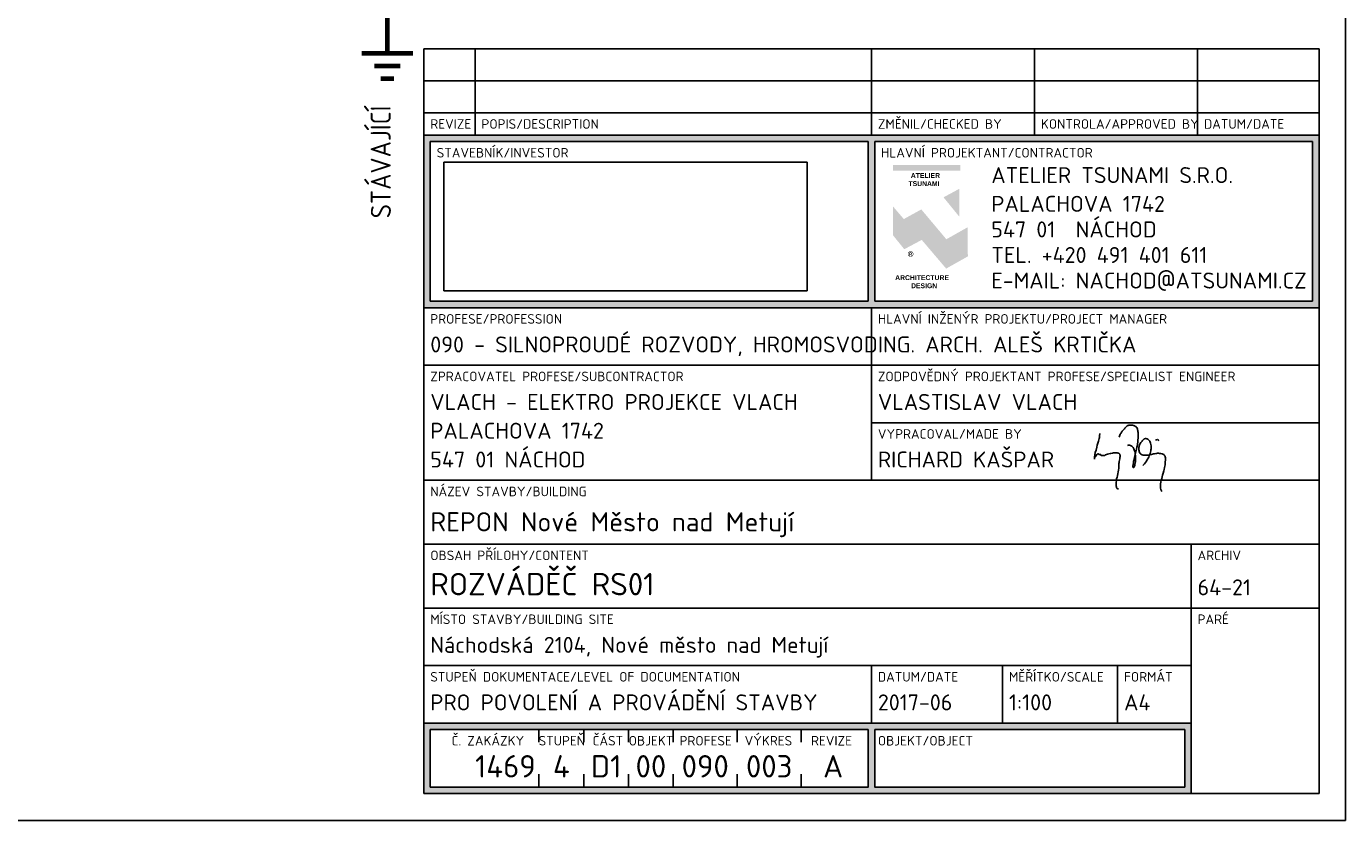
# Model space of a CAD drawing. Header units: metres. Extents: x 1211276 to 1295276, y 136379 to 195859.
# Tile 5 of 7: x 1274644 to 1295276, y 136379 to 148807. Entities that reach past the tile are written whole.
import ezdxf
from ezdxf.enums import TextEntityAlignment as Align

# ---------------------------------------------------------------- set-up
doc = ezdxf.new("R2010")
doc.units = ezdxf.units.M
doc.header["$LTSCALE"] = 100
doc.linetypes.add('PHANTOM2', pattern=[1.25, 0.625, -0.125, 0.125, -0.125, 0.125, -0.125])
doc.layers.add('093-Z-TŘÍFÁZOVÁ', color=5, linetype='PHANTOM2')
doc.layers.add('Z-VYPÍNAČE', color=2, linetype='Continuous')
doc.layers.add('Z-SDRUŽENÁ', color=6, linetype='Continuous', lineweight=70)
doc.styles.add('ISOCPEUB_10', font='isocpeur.ttf')
doc.styles.add('ISOCPEUR_10', font='isocpeur.ttf', dxfattribs={"width": 0.9})
doc.styles.get("Standard").update_dxf_attribs({"font": 'isocpeur.ttf'})
picture_1 = doc.add_image_def('image1.png', size_in_pixel=(282, 100))

# ---------------------------------------------------------------- blocks, each defined once
blk = doc.blocks.new('tabulka1')
h = blk.add_hatch(color=256)
h.paths.add_polyline_path([(-140, 76), (-140, 103), (0, 103), (0, 76)])
h.paths.add_polyline_path([(-139, 77), (-139, 102), (-70.5, 102), (-70.5, 77)], flags=16)
h.paths.add_polyline_path([(-69.5, 77), (-69.5, 102), (-1, 102), (-1, 77)], flags=16)
h = blk.add_hatch(color=256)
h.dxf.hatch_style = 1
h.paths.add_polyline_path([(-66.65, 98.32), (-56.1, 98.32), (-56.1, 97.45), (-66.65, 97.45)])
at = {"true_color": 0xaaaaaa}
h = blk.add_hatch(color=253, dxfattribs=at)
h.dxf.hatch_style = 1
edge = h.paths.add_edge_path()
edge.add_spline(control_points=[(-56.26, 94.61), (-56.26, 94.61), (-56.26, 90.24), (-56.26, 90.24), (-56.26, 90.24), (-56.26, 90.24), (-58.73, 93.27), (-58.73, 93.27), (-58.73, 93.27), (-58.73, 93.27), (-56.26, 94.61), (-56.26, 94.61)], knot_values=[0, 0, 0, 0, 0.333333, 0.333333, 0.333333, 0.5, 0.666667, 0.666667, 0.666667, 0.833333, 1, 1, 1, 1], degree=3, periodic=0)
h = blk.add_hatch(color=253, dxfattribs=at)
h.dxf.hatch_style = 1
edge = h.paths.add_edge_path()
edge.add_spline(control_points=[(-64.94, 89.87), (-64.94, 89.87), (-62.21, 91.38), (-62.21, 91.38), (-62.21, 91.38), (-62.21, 91.38), (-58.29, 86.71), (-58.29, 86.71), (-58.29, 86.71), (-58.29, 86.71), (-54.94, 88.6), (-54.94, 88.6), (-54.94, 88.6), (-54.94, 88.6), (-54.93, 84.03), (-54.93, 84.03), (-54.93, 84.03), (-54.93, 84.03), (-58.32, 82.12), (-58.32, 82.12), (-58.32, 82.12), (-58.32, 82.12), (-62.14, 86.61), (-62.14, 86.61), (-62.14, 86.61), (-62.14, 86.61), (-64.87, 85.15), (-64.87, 85.15), (-64.87, 85.15), (-64.87, 85.15), (-66.64, 87.34), (-66.64, 87.34), (-66.64, 87.34), (-66.64, 87.34), (-66.64, 91.85), (-66.64, 91.85), (-66.64, 91.85), (-66.64, 91.85), (-64.94, 89.87), (-64.94, 89.87)], knot_values=[0, 0, 0, 0, 0.1, 0.1, 0.1, 0.15, 0.2, 0.2, 0.2, 0.25, 0.3, 0.3, 0.3, 0.35, 0.4, 0.4, 0.4, 0.45, 0.5, 0.5, 0.5, 0.55, 0.6, 0.6, 0.6, 0.65, 0.7, 0.7, 0.7, 0.75, 0.8, 0.8, 0.8, 0.85, 0.9, 0.9, 0.9, 0.95, 1, 1, 1, 1], degree=3, periodic=0)
h = blk.add_hatch(color=256)
h.paths.add_polyline_path([(-69.5, 10), (-69.5, 1), (-21, 1), (-21, 10)], flags=16)
h.paths.add_polyline_path([(-70.5, 10), (-139, 10), (-139, 1), (-70.5, 1)], flags=16)
h.paths.add_polyline_path([(-140, 11), (-20, 11), (-20, 0), (-140, 0)])
for p, q in [((-140, 103), (-140, 116.5)), ((-140, 116.5), (0, 116.5)), ((-132, 103), (-132, 116.5)), ((-70, 103), (-70, 116.5)), ((-44.5, 103), (-44.5, 116.5)), ((-19, 116.5), (-19, 103)), ((0, 116.5), (0, 103)), ((-140, 111.5), (0, 111.5)), ((-140, 106.5), (0, 106.5)), ((-140, 103), (0, 103)), ((-140, 76), (-140, 103)), ((-139, 102), (-70.5, 102)), ((-139, 77), (-139, 102)), ((-70.5, 77), (-70.5, 102)), ((-69.5, 102), (-1, 102)), ((-69.5, 77), (-69.5, 102)), ((-1, 102), (-1, 77)), ((0, 103), (0, 76)), ((-139, 77), (-70.5, 77)), ((-69.5, 77), (-1, 77)), ((-140, 0), (-140, 76)), ((-140, 76), (0, 76)), ((-70, 76), (-70, 49)), ((0, 76), (0, 0)), ((0, 67), (-140, 67)), ((0, 58), (-70, 58)), ((0, 49), (-140, 49)), ((-140, 39), (0, 39)), ((-20, 29), (-20, 39)), ((-140, 29), (0, 29)), ((-20, 0), (-20, 29)), ((-20, 20), (-140, 20)), ((-70, 20), (-70, 11)), ((-49.5, 11), (-49.5, 20)), ((-31.5, 11), (-31.5, 20)), ((-20, 11), (-140, 11)), ((-20, 0), (-20, 11)), ((-122, 10), (-122, 8)), ((-115, 10), (-115, 8)), ((-108, 10), (-108, 8)), ((-101, 10), (-101, 8)), ((-91, 10), (-91, 8)), ((-81, 10), (-81, 8)), ((-122, 1), (-122, 3)), ((-115, 1), (-115, 3)), ((-108, 1), (-108, 3)), ((-101, 1), (-101, 3)), ((-91, 1), (-91, 3)), ((-81, 1), (-81, 3)), ((-140, 0), (0, 0))]:
    blk.add_line(p, q)
blk.add_lwpolyline([(-140, 11), (-20, 11), (-20, 0), (-140, 0)], close=True)
for points in [[(-70.5, 10), (-139, 10), (-139, 1), (-70.5, 1), (-70.5, 10)], [(-69.5, 10), (-69.5, 1), (-21, 1), (-21, 10), (-69.5, 10)]]:
    blk.add_lwpolyline(points)
at = {"style": 'ISOCPEUR_10'}
for s, height, p in [('REVIZE', 1.5, (-139, 104)), ('POPIS/DESCRIPTION', 1.5, (-131, 104)), ('ZMĚNIL/CHECKED BY', 1.5, (-69, 104)), ('KONTROLA/APPROVED BY', 1.5, (-43.5, 104)), ('DATUM/DATE', 1.5, (-18, 104)), ('STAVEBNÍK/INVESTOR', 1.5, (-138, 99.5)), ('HLAVNÍ PROJEKTANT/CONTRACTOR', 1.5, (-68.5, 99.5)), ('ATELIER TSUNAMI S.R.O.', 2.5, (-51.26, 95.5)), ('PALACHOVA 1742', 2.5, (-51.26, 91)), ('547 01  NÁCHOD', 2.5, (-51.26, 87)), ('TEL. +420 491 401 611', 2.5, (-51.26, 83)), ('E-MAIL: NACHOD@ATSUNAMI.CZ', 2.5, (-51.26, 79)), ('PROFESE/PROFESSION', 1.5, (-139, 73.5)), ('HLAVNÍ INŽENÝR PROJEKTU/PROJECT MANAGER', 1.5, (-69, 73.5)), ('ZPRACOVATEL PROFESE/SUBCONTRACTOR', 1.5, (-139, 64.5)), ('ZODPOVĚDNÝ PROJEKTANT PROFESE/SPECIALIST ENGINEER', 1.5, (-69, 64.5)), ('VYPRACOVAL/MADE BY', 1.5, (-69, 55.5)), ('NÁZEV STAVBY/BUILDING', 1.5, (-139, 46.5)), ('OBSAH PŘÍLOHY/CONTENT', 1.5, (-139, 36.5)), ('ARCHIV', 1.5, (-19, 36.5)), ('MÍSTO STAVBY/BUILDING SITE', 1.5, (-139, 26.5)), ('PARÉ', 1.5, (-19, 26.5)), ('STUPEŇ DOKUMENTACE/LEVEL OF DOCUMENTATION', 1.5, (-139, 17.5)), ('DATUM/DATE', 1.5, (-69, 17.5)), ('MĚŘÍTKO/SCALE', 1.5, (-48.5, 17.5)), ('FORMÁT', 1.5, (-30.5, 17.5)), ('OBJEKT/OBJECT', 1.5, (-69, 7.5))]:
    blk.add_text(s, height=height, dxfattribs=at).set_placement(p)
for s, p in [('Č. ZAKÁZKY', (-130, 7.5)), ('STUPEŇ', (-118.43, 7.5)), ('ČÁST', (-111.23, 7.5)), ('OBJEKT', (-104.48, 7.5)), ('PROFESE', (-95.93, 7.5)), ('VÝKRES', (-86.12, 7.5)), ('REVIZE', (-76.25, 7.5))]:
    blk.add_text(s, height=1.5, dxfattribs=at).set_placement(p, align=Align.CENTER)
for s, width, gutter_width, heights, insert, char_height, attachment_point in [('\\pi2.6834;{\\fSwis721 Ex BT|b1|i0|c238|p34;ATELIER\\P\\pi2.3128;TSUNAMI}', 10.4206, 1.76, [0], (-66.53, 97.07), 0.7633, 1), ('{\\fSwis721 Ex BT|b1|i0|c238|p34;\\H1.1667x;\\C253;\\c11184810;®}', 0.2908, 1, [0.248], (-63.88, 84.4), 0.7415, 5), ('\\pi0.23561;{\\fSwis721 Ex BT|b1|i0|c238|p34;ARCHITECTURE\\P\\pi2.7218;DESIGN}', 10.2766, 1.76, [0], (-66.53, 81.09), 0.7633, 1)]:
    blk.add_mtext_dynamic_manual_height_columns(s, width=width, gutter_width=gutter_width, heights=heights, dxfattribs=dict(insert=insert, char_height=char_height, attachment_point=attachment_point))
for tag, p, height, style in [('HLAVNÍ_INŽENÝR_PROJEKTU', (-69, 69), 2.5, 'ISOCPEUR_10'), ('PROFESE', (-139, 69), 2.5, 'ISOCPEUR_10'), ('ZPRACOVATEL_PROFESE_jméno', (-139, 60), 2.5, 'ISOCPEUR_10'), ('ZODPOVĚDNÝ_PROJEKTANT_PROFESE', (-69, 60), 2.5, 'ISOCPEUR_10'), ('ZPRACOVATEL_PROFESE_ulice', (-139, 55.5), 2.5, 'ISOCPEUR_10'), ('ZPRACOVATEL_PROFESE_město', (-139, 51), 2.5, 'ISOCPEUR_10'), ('VYPRACOVAL', (-69, 51), 2.5, 'ISOCPEUR_10'), ('ARCHIV', (-19, 31), 2.5, 'ISOCPEUR_10'), ('MISTO_STAVBY', (-139, 22), 2.5, 'ISOCPEUR_10'), ('STUPEŇ_DOKUMENTACE', (-139, 13), 2.5, 'ISOCPEUR_10'), ('DATUM', (-69, 13), 2.5, 'ISOCPEUR_10'), ('MĚŘÍTKO', (-48.5, 13), 2.5, 'ISOCPEUR_10'), ('FORMÁT', (-30.5, 13), 2.5, 'ISOCPEUR_10'), ('OBJEKT', (-69, 2.5), 3.5, 'ISOCPEUB_10')]:
    blk.add_attdef(tag, p, '', height=height, dxfattribs=dict(style=style))
at = {"linetype": 'ByBlock', "style": 'ISOCPEUB_10'}
for tag, p in [('NÁZEV_STAVBY', (-139, 41)), ('OBSAH_PŘÍLOHY', (-139, 31))]:
    blk.add_attdef(tag, p, '', height=3.5, dxfattribs=at)
blk.add_attdef('Č_PŘÍLOHY-č_zakázky', text='', height=3.5, dxfattribs=at).set_placement((-122.5, 2.5), align=Align.RIGHT)
for tag, p in [('Č_PŘÍLOHY-stupeň_dokumentace', (-118.5, 2.5)), ('Č_PŘÍLOHY-část_dokumentace', (-111.5, 2.5)), ('Č_PŘÍLOHY-objekt', (-104.5, 2.5)), ('Č_PŘÍLOHY-profese', (-96, 2.5)), ('Č_PŘÍLOHY-výkres', (-86, 2.5)), ('Č_PŘÍLOHY-revize', (-76, 2.5))]:
    blk.add_attdef(tag, text='', height=3.5, dxfattribs=at).set_placement(p, align=Align.CENTER)
at = {"style": 'ISOCPEUR_10'}
blk.add_attdef('OBJEKT_UPŘESNĚNÍ', text='', height=2.5, dxfattribs=at).set_placement((-22, 2.5), align=Align.RIGHT)
at = {"color": 255}
image = blk.add_image(picture_1, insert=(-136.87, 78.64), size_in_units=(56.79, 20.14), dxfattribs=at)
image.dxf.flags = 15
blk = doc.blocks.new('ZEM')
at = {"layer": 'Z-SDRUŽENÁ'}
for p, q in [((15513, -1865056), (15513, -1864256)), ((15113, -1864756), (15113, -1864556)), ((15313, -1864856), (15313, -1864456)), ((17513, -1864656), (15513, -1864656))]:
    blk.add_line(p, q, dxfattribs=at)
blk = doc.blocks.new('seafg')
at = {"layer": '093-Z-TŘÍFÁZOVÁ', "color": 4, "linetype": 'ByBlock'}
for p, q in [((1291426, 142376), (1291422, 142361)), ((1291429, 142399), (1291426, 142376)), ((1291432, 142437), (1291429, 142399)), ((1291734, 142381), (1291740, 142395)), ((1291740, 142395), (1291746, 142409)), ((1291746, 142409), (1291753, 142426)), ((1291753, 142426), (1291759, 142436)), ((1291759, 142436), (1291765, 142446)), ((1291765, 142446), (1291771, 142456)), ((1291771, 142456), (1291776, 142463)), ((1291776, 142463), (1291783, 142473)), ((1291783, 142473), (1291788, 142480)), ((1291788, 142480), (1291795, 142488)), ((1291795, 142488), (1291800, 142494)), ((1291800, 142494), (1291806, 142501)), ((1291806, 142501), (1291812, 142507)), ((1291812, 142507), (1291817, 142512)), ((1291817, 142512), (1291823, 142518)), ((1291823, 142518), (1291828, 142524)), ((1291828, 142524), (1291834, 142529)), ((1291834, 142529), (1291839, 142534)), ((1291839, 142534), (1291845, 142540)), ((1291845, 142540), (1291850, 142545)), ((1291850, 142545), (1291856, 142551)), ((1291856, 142551), (1291862, 142555)), ((1291862, 142555), (1291870, 142560)), ((1291870, 142560), (1291877, 142563)), ((1291877, 142563), (1291886, 142565)), ((1291886, 142565), (1291897, 142567)), ((1291897, 142567), (1291907, 142568)), ((1291907, 142568), (1291915, 142568)), ((1291915, 142568), (1291919, 142568)), ((1291919, 142568), (1291927, 142568)), ((1291927, 142568), (1291933, 142567)), ((1291933, 142567), (1291939, 142566)), ((1291939, 142566), (1291946, 142565)), ((1291946, 142565), (1291956, 142563)), ((1291956, 142563), (1291962, 142561)), ((1291962, 142561), (1291973, 142557)), ((1291973, 142557), (1291982, 142553)), ((1291982, 142553), (1291989, 142549)), ((1291989, 142549), (1291997, 142543)), ((1291997, 142543), (1292004, 142536)), ((1292004, 142536), (1292009, 142529)), ((1292009, 142529), (1292014, 142520)), ((1292014, 142520), (1292020, 142507)), ((1292020, 142507), (1292024, 142495)), ((1292024, 142495), (1292027, 142483)), ((1292027, 142483), (1292029, 142468)), ((1292031, 142365), (1292028, 142337)), ((1292029, 142468), (1292031, 142451)), ((1292031, 142451), (1292032, 142433)), ((1292032, 142383), (1292031, 142365)), ((1292032, 142433), (1292032, 142404)), ((1292032, 142404), (1292032, 142383)), ((1291373, 142178), (1291362, 142138)), ((1291385, 142222), (1291373, 142178)), ((1291393, 142255), (1291385, 142222)), ((1291409, 142315), (1291393, 142255)), ((1291422, 142361), (1291409, 142315)), ((1291882, 142253), (1291865, 142248)), ((1291895, 142253), (1291882, 142253)), ((1291913, 142248), (1291895, 142253)), ((1291933, 142237), (1291913, 142248)), ((1291952, 142218), (1291933, 142237)), ((1291965, 142195), (1291952, 142218)), ((1291977, 142168), (1291965, 142195)), ((1291983, 142145), (1291977, 142168)), ((1292008, 142192), (1291996, 142150)), ((1292013, 142224), (1292008, 142192)), ((1292019, 142255), (1292013, 142224)), ((1292023, 142276), (1292019, 142255)), ((1292025, 142300), (1292023, 142276)), ((1292028, 142337), (1292025, 142300)), ((1292048, 142233), (1292044, 142219)), ((1292044, 142219), (1292044, 142203)), ((1292044, 142203), (1292044, 142183)), ((1292044, 142183), (1292046, 142164)), ((1292046, 142164), (1292050, 142152)), ((1292053, 142252), (1292048, 142233)), ((1292058, 142269), (1292053, 142252)), ((1292064, 142280), (1292058, 142269)), ((1292072, 142294), (1292064, 142280)), ((1292082, 142305), (1292072, 142294)), ((1292095, 142317), (1292082, 142305)), ((1292101, 142328), (1292095, 142317)), ((1292107, 142335), (1292101, 142328)), ((1292110, 142338), (1292107, 142335)), ((1292115, 142343), (1292110, 142338)), ((1292118, 142346), (1292115, 142343)), ((1292122, 142348), (1292118, 142346)), ((1292128, 142352), (1292122, 142348)), ((1292131, 142353), (1292128, 142352)), ((1292135, 142355), (1292131, 142353)), ((1292138, 142355), (1292135, 142355)), ((1292143, 142356), (1292138, 142355)), ((1292150, 142357), (1292143, 142356)), ((1292153, 142357), (1292150, 142357)), ((1292158, 142356), (1292153, 142357)), ((1292163, 142355), (1292158, 142356)), ((1292173, 142353), (1292163, 142355)), ((1292182, 142347), (1292173, 142353)), ((1292193, 142336), (1292182, 142347)), ((1292200, 142330), (1292193, 142336)), ((1292213, 142315), (1292200, 142330)), ((1292221, 142301), (1292213, 142315)), ((1292227, 142284), (1292221, 142301)), ((1292226, 142145), (1292230, 142166)), ((1292232, 142265), (1292227, 142284)), ((1292230, 142166), (1292232, 142183)), ((1292233, 142244), (1292232, 142265)), ((1292232, 142183), (1292233, 142196)), ((1292234, 142229), (1292233, 142244)), ((1292233, 142196), (1292234, 142214)), ((1292234, 142214), (1292234, 142229)), ((1292302, 142332), (1292336, 142341)), ((1292336, 142341), (1292344, 142337)), ((1292344, 142337), (1292348, 142332)), ((1292348, 142332), (1292348, 142325)), ((1292348, 142325), (1292353, 142321)), ((1291353, 142104), (1291348, 142073)), ((1291348, 142073), (1291348, 142037)), ((1291348, 142037), (1291355, 142065)), ((1291362, 142138), (1291353, 142104)), ((1291355, 142065), (1291363, 142078)), ((1291363, 142078), (1291373, 142095)), ((1291373, 142095), (1291385, 142107)), ((1291385, 142107), (1291393, 142115)), ((1291393, 142115), (1291403, 142125)), ((1291403, 142125), (1291403, 142125)), ((1291403, 142125), (1291408, 142116)), ((1291408, 142116), (1291420, 142109)), ((1291420, 142109), (1291428, 142108)), ((1291428, 142108), (1291436, 142109)), ((1291436, 142109), (1291447, 142115)), ((1291447, 142115), (1291445, 142103)), ((1291445, 142103), (1291448, 142097)), ((1291448, 142097), (1291460, 142094)), ((1291460, 142094), (1291473, 142092)), ((1291473, 142092), (1291483, 142092)), ((1291483, 142092), (1291497, 142092)), ((1291497, 142092), (1291509, 142095)), ((1291509, 142095), (1291523, 142104)), ((1291523, 142104), (1291537, 142109)), ((1291537, 142109), (1291554, 142114)), ((1291554, 142114), (1291574, 142119)), ((1291574, 142119), (1291592, 142124)), ((1291592, 142124), (1291606, 142126)), ((1291606, 142126), (1291630, 142129)), ((1291630, 142129), (1291648, 142132)), ((1291648, 142132), (1291659, 142133)), ((1291659, 142133), (1291668, 142133)), ((1291668, 142133), (1291680, 142133)), ((1291680, 142133), (1291693, 142133)), ((1291693, 142133), (1291703, 142132)), ((1291703, 142132), (1291707, 142132)), ((1291707, 142132), (1291712, 142131)), ((1291712, 142131), (1291715, 142131)), ((1291715, 142131), (1291717, 142131)), ((1291717, 142131), (1291723, 142130)), ((1291723, 142130), (1291727, 142128)), ((1291727, 142128), (1291735, 142124)), ((1291732, 141965), (1291730, 141948)), ((1291735, 141983), (1291732, 141965)), ((1291735, 142124), (1291740, 142121)), ((1291737, 141997), (1291735, 141983)), ((1291741, 142018), (1291737, 141997)), ((1291740, 142121), (1291745, 142112)), ((1291745, 142040), (1291741, 142018)), ((1291745, 142112), (1291747, 142101)), ((1291747, 142062), (1291745, 142040)), ((1291747, 142101), (1291748, 142092)), ((1291748, 142077), (1291747, 142062)), ((1291748, 142092), (1291748, 142077)), ((1291955, 141954), (1291951, 141931)), ((1291958, 141978), (1291955, 141954)), ((1291961, 142001), (1291958, 141978)), ((1291967, 142030), (1291961, 142001)), ((1291974, 142068), (1291967, 142030)), ((1291985, 142107), (1291974, 142068)), ((1291978, 141937), (1291982, 141954)), ((1291982, 141954), (1291985, 141974)), ((1291986, 142124), (1291983, 142145)), ((1291996, 142150), (1291985, 142107)), ((1291985, 141974), (1291990, 141991)), ((1291989, 142082), (1291986, 142124)), ((1291991, 142058), (1291989, 142082)), ((1291990, 141991), (1291992, 142002)), ((1291992, 142032), (1291991, 142058)), ((1291992, 142020), (1291992, 142032)), ((1291992, 142011), (1291992, 142020)), ((1291992, 142002), (1291992, 142011)), ((1292050, 142152), (1292056, 142136)), ((1292056, 142136), (1292063, 142125)), ((1292063, 142125), (1292074, 142114)), ((1292074, 142114), (1292092, 142104)), ((1292092, 142104), (1292109, 142099)), ((1292109, 142099), (1292132, 142096)), ((1292119, 141951), (1292130, 141961)), ((1292130, 141961), (1292141, 141977)), ((1292132, 142096), (1292157, 142096)), ((1292141, 141977), (1292151, 141990)), ((1292151, 141990), (1292161, 142003)), ((1292157, 142096), (1292182, 142097)), ((1292161, 142003), (1292170, 142020)), ((1292170, 142020), (1292181, 142039)), ((1292181, 142039), (1292190, 142053)), ((1292182, 142097), (1292199, 142099)), ((1292190, 142053), (1292198, 142068)), ((1292198, 142068), (1292206, 142085)), ((1292199, 142099), (1292220, 142102)), ((1292206, 142085), (1292216, 142106)), ((1292216, 142106), (1292221, 142125)), ((1292220, 142102), (1292238, 142107)), ((1292221, 142125), (1292226, 142145)), ((1292238, 142107), (1292255, 142112)), ((1292255, 142112), (1292272, 142116)), ((1292272, 142116), (1292289, 142120)), ((1292289, 142120), (1292308, 142124)), ((1292308, 142124), (1292319, 142125)), ((1292319, 142125), (1292335, 142127)), ((1292335, 142127), (1292348, 142127)), ((1292348, 142127), (1292366, 142126)), ((1292366, 142126), (1292388, 142122)), ((1292388, 142122), (1292407, 142118)), ((1292407, 142118), (1292420, 142113)), ((1292420, 142113), (1292432, 142108)), ((1292432, 142108), (1292440, 142100)), ((1292440, 142100), (1292446, 142092)), ((1292446, 142092), (1292450, 142085)), ((1292450, 142085), (1292454, 142076)), ((1292455, 141970), (1292452, 141949)), ((1292454, 142076), (1292456, 142070)), ((1292456, 141993), (1292455, 141970)), ((1292456, 142070), (1292459, 142057)), ((1292459, 142019), (1292456, 141993)), ((1292459, 142057), (1292459, 142041)), ((1292459, 142041), (1292459, 142019)), ((1291702, 141753), (1291695, 141728)), ((1291708, 141775), (1291702, 141753)), ((1291714, 141810), (1291708, 141775)), ((1291719, 141830), (1291714, 141810)), ((1291724, 141866), (1291719, 141830)), ((1291728, 141889), (1291724, 141866)), ((1291729, 141935), (1291728, 141919)), ((1291728, 141919), (1291728, 141908)), ((1291728, 141908), (1291728, 141889)), ((1291730, 141948), (1291729, 141935)), ((1291951, 141931), (1291951, 141919)), ((1291951, 141919), (1291951, 141912)), ((1291951, 141912), (1291952, 141908)), ((1291952, 141908), (1291953, 141906)), ((1291953, 141906), (1291955, 141904)), ((1291955, 141904), (1291959, 141904)), ((1291959, 141904), (1291962, 141904)), ((1291962, 141904), (1291966, 141906)), ((1291966, 141906), (1291969, 141911)), ((1291969, 141911), (1291971, 141919)), ((1291971, 141919), (1291978, 141937)), ((1292107, 141936), (1292119, 141951)), ((1292415, 141786), (1292400, 141733)), ((1292423, 141818), (1292415, 141786)), ((1292432, 141850), (1292423, 141818)), ((1292438, 141872), (1292432, 141850)), ((1292445, 141907), (1292438, 141872)), ((1292447, 141924), (1292445, 141907)), ((1292452, 141949), (1292447, 141924)), ((1291691, 141700), (1291689, 141671)), ((1291689, 141671), (1291690, 141653)), ((1291690, 141653), (1291690, 141634)), ((1291690, 141634), (1291690, 141614)), ((1291690, 141614), (1291692, 141601)), ((1291695, 141728), (1291691, 141700)), ((1291692, 141601), (1291694, 141591)), ((1291694, 141591), (1291700, 141580)), ((1291700, 141580), (1291706, 141574)), ((1291706, 141574), (1291715, 141569)), ((1291715, 141569), (1291725, 141567)), ((1292383, 141650), (1292379, 141608)), ((1292379, 141608), (1292379, 141579)), ((1292379, 141579), (1292384, 141563)), ((1292387, 141676), (1292383, 141650)), ((1292384, 141563), (1292402, 141530)), ((1292393, 141707), (1292387, 141676)), ((1292400, 141733), (1292393, 141707))]:
    blk.add_line(p, q, dxfattribs=at)

msp = doc.modelspace()

# ---------------------------------------------------------------- linework, layer by layer
for q in [(1295276.4, 166119.5), (1253276.4, 136379.5)]:
    msp.add_line((1295276.4, 136379.5), q)

# ---------------------------------------------------------------- block references
ref = msp.add_blockref('tabulka1', (1294861, 136804.9), dxfattribs=dict(xscale=100, yscale=100, zscale=100))
ref.add_attrib('Č_PŘÍLOHY-revize', 'A', dxfattribs={"linetype": 'ByBlock', "height": 350, "style": 'ISOCPEUB_10'}).set_placement((1287261, 137054.9), align=Align.CENTER)
ref.add_attrib('Č_PŘÍLOHY-výkres', '003', dxfattribs={"linetype": 'ByBlock', "height": 350, "style": 'ISOCPEUB_10'}).set_placement((1286261, 137054.9), align=Align.CENTER)
ref.add_attrib('Č_PŘÍLOHY-profese', '090', dxfattribs={"linetype": 'ByBlock', "height": 350, "style": 'ISOCPEUB_10'}).set_placement((1285261, 137054.9), align=Align.CENTER)
ref.add_attrib('Č_PŘÍLOHY-objekt', '00', dxfattribs={"linetype": 'ByBlock', "height": 350, "style": 'ISOCPEUB_10'}).set_placement((1284411, 137054.9), align=Align.CENTER)
ref.add_attrib('Č_PŘÍLOHY-část_dokumentace', 'D1', dxfattribs={"linetype": 'ByBlock', "height": 350, "style": 'ISOCPEUB_10'}).set_placement((1283711, 137054.9), align=Align.CENTER)
ref.add_attrib('Č_PŘÍLOHY-stupeň_dokumentace', '4', dxfattribs={"linetype": 'ByBlock', "height": 350, "style": 'ISOCPEUB_10'}).set_placement((1283011, 137054.9), align=Align.CENTER)
ref.add_attrib('Č_PŘÍLOHY-č_zakázky', '1469', dxfattribs={"linetype": 'ByBlock', "height": 350, "style": 'ISOCPEUB_10'}).set_placement((1282611, 137054.9), align=Align.RIGHT)
ref.add_attrib('FORMÁT', 'A4', (1291811, 138104.9), dxfattribs={"height": 250, "style": 'ISOCPEUR_10'})
ref.add_attrib('MĚŘÍTKO', '1:100', (1290011, 138104.9), dxfattribs={"height": 250, "style": 'ISOCPEUR_10'})
ref.add_attrib('DATUM', '2017-06', (1287961, 138104.9), dxfattribs={"height": 250, "style": 'ISOCPEUR_10'})
ref.add_attrib('ARCHIV', '64-21', (1292961, 139904.9), dxfattribs={"color": 7, "height": 250, "style": 'ISOCPEUR_10'})
ref.add_attrib('VYPRACOVAL', 'RICHARD KAŠPAR', (1287961, 141904.9), dxfattribs={"height": 250, "style": 'ISOCPEUR_10'})
ref.add_attrib('ZODPOVĚDNÝ_PROJEKTANT_PROFESE', 'VLASTISLAV VLACH', (1287961, 142804.9), dxfattribs={"height": 250, "style": 'ISOCPEUR_10'})
ref.add_attrib('HLAVNÍ_INŽENÝR_PROJEKTU', 'ING. ARCH. ALEŠ KRTIČKA', (1287961, 143704.9), dxfattribs={"height": 250, "style": 'ISOCPEUR_10'})
ref.add_attrib('STUPEŇ_DOKUMENTACE', 'PRO POVOLENÍ A PROVÁDĚNÍ STAVBY', (1280961, 138104.9), dxfattribs={"height": 250, "style": 'ISOCPEUR_10'})
ref.add_attrib('MISTO_STAVBY', 'Náchodská 2104, Nové město nad Metují', (1280961, 139004.9), dxfattribs={"height": 250, "style": 'ISOCPEUR_10'})
ref.add_attrib('OBSAH_PŘÍLOHY', 'ROZVÁDĚČ RS01', (1280961, 139904.9), dxfattribs={"linetype": 'ByBlock', "height": 350, "style": 'ISOCPEUB_10'})
ref.add_attrib('NÁZEV_STAVBY', 'REPON Nové Město nad Metují', (1280961, 140904.9), dxfattribs={"linetype": 'ByBlock', "height": 300, "style": 'ISOCPEUB_10'})
ref.add_attrib('ZPRACOVATEL_PROFESE_město', '547 01 NÁCHOD', (1280961, 141904.9), dxfattribs={"height": 250, "style": 'ISOCPEUR_10'})
ref.add_attrib('ZPRACOVATEL_PROFESE_ulice', 'PALACHOVA 1742', (1280961, 142354.9), dxfattribs={"height": 250, "style": 'ISOCPEUR_10'})
ref.add_attrib('ZPRACOVATEL_PROFESE_jméno', 'VLACH - ELEKTRO PROJEKCE VLACH', (1280961, 142804.9), dxfattribs={"height": 250, "style": 'ISOCPEUR_10'})
ref.add_attrib('PROFESE', '090 - SILNOPROUDÉ ROZVODY, HROMOSVOD', (1280961, 143704.9), dxfattribs={"height": 250, "style": 'ISOCPEUR_10'})
at = {"layer": 'Z-SDRUŽENÁ', "rotation": 89.99999999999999}
msp.add_blockref('ZEM', (-584367.2, 132871), dxfattribs=at)
at = {"layer": 'Z-VYPÍNAČE'}
msp.add_blockref('seafg', (0, 0), dxfattribs=at)

# ---------------------------------------------------------------- texts
at = {"layer": 'Z-VYPÍNAČE', "insert": (1280026.8, 147567.1), "char_height": 313.71, "width": 7381.385, "attachment_point": 3, "rotation": 90.15, "style": 'ISOCPEUR_10'}
msp.add_mtext('STÁVAJÍCÍ', dxfattribs=at)

doc.saveas('drawing.dxf')
